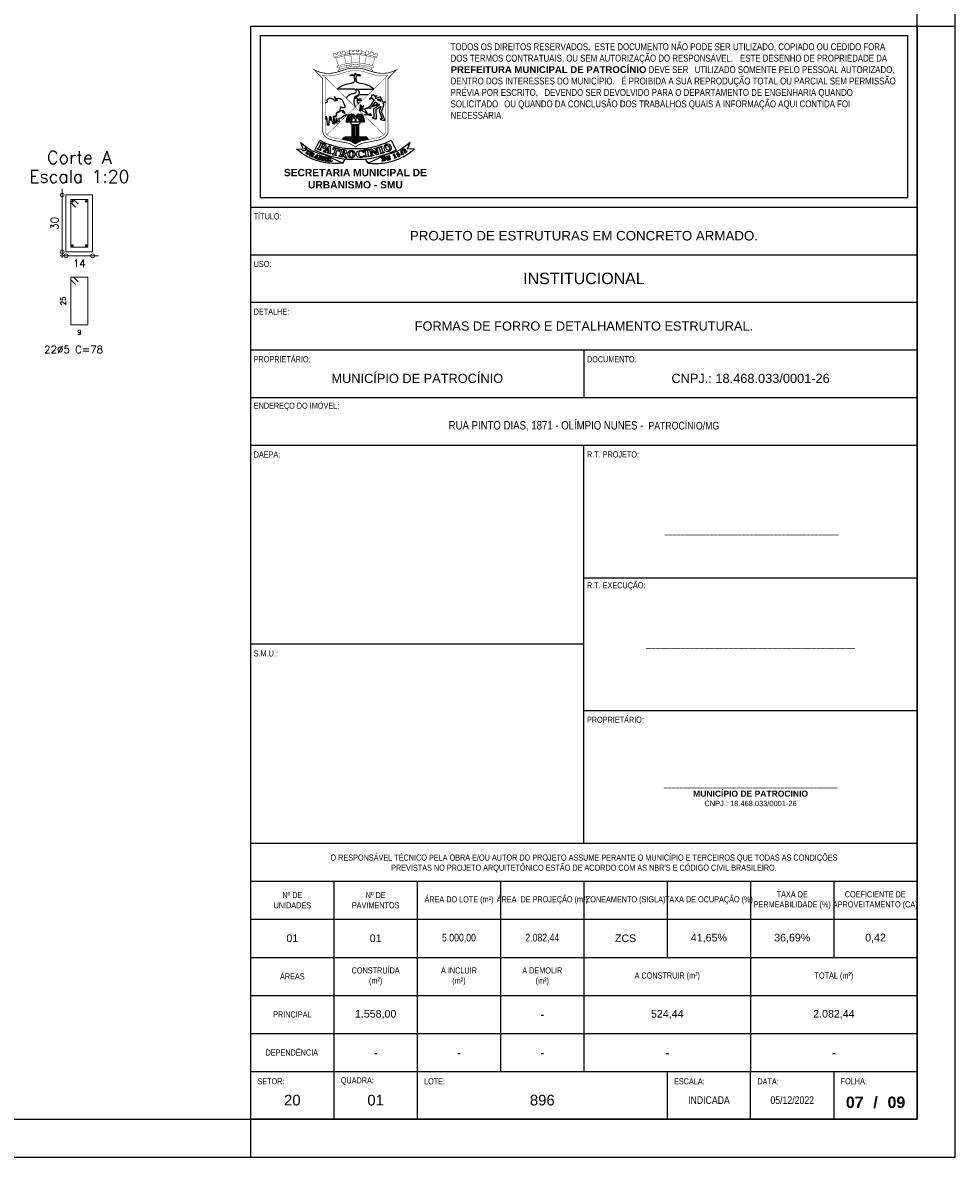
# Model space of a CAD drawing. Header units: millimetres. Extents: x -80 to 444, y 0 to 170.
# Tile 79 of 133: x 240 to 264, y 0 to 30. Entities that reach past the tile are written whole.
import ezdxf
from ezdxf.enums import TextEntityAlignment as Align

# ---------------------------------------------------------------- set-up
doc = ezdxf.new("R2010")
doc.units = ezdxf.units.MM
for name, color, linetype, lineweight in [('ARM_DENTRO_VIGA', 4, 'Continuous', 15), ('ARM_ESTRIBOS', 3, 'Continuous', 0), ('SEC_CONTORNOS', 2, 'Continuous', 9), ('SEC_DIM_VIGA', 3, 'Continuous', 0), ('TEXTO_REF_NOME', 3, 'Continuous', 0)]:
    doc.layers.add(name, color=color, linetype=linetype, lineweight=lineweight)
doc.styles.add('CYPETXT', font='romans', dxfattribs={"height": 0.2})
doc.styles.add('FORMATO', font='technic_.ttf')
doc.styles.add('R060E100', font='technic_.ttf', dxfattribs={"height": 16})
doc.styles.get("Standard").update_dxf_attribs({"font": 'arial.ttf'})

msp = doc.modelspace()

# ---------------------------------------------------------------- linework, layer by layer
at = {"color": 1}
for p, q in [((263.1, 29.7), (264.1, 29.7)), ((245.6, 0), (245.6, 1))]:
    msp.add_line(p, q, dxfattribs=at)
at = {"color": 6}
for p, q in [((254.35, 21.2), (254.35, 19.95)), ((254.35, 8.25), (254.35, 18.7)), ((254.35, 13.475), (245.6, 13.475)), ((258.725, 1), (258.725, 2.25))]:
    msp.add_line(p, q, dxfattribs=at)
at = {"color": 2}
for points in [[(180, 59.4), (180, 0), (264.1, 0), (264.1, 59.4)], [(245.85, 25.2), (262.85, 25.2), (262.85, 29.45), (245.85, 29.45)]]:
    msp.add_lwpolyline(points, close=True, dxfattribs=at)
at = {"color": 6}
for points in [[(182.5, 58.4), (182.5, 1), (263.1, 1), (263.1, 58.4)], [(245.6, 1), (245.6, 29.7), (263.1, 29.7), (263.1, 1)]]:
    msp.add_lwpolyline(points, close=True, dxfattribs=at)
at = {"color": 1, "const_width": 0.00979}
for points in [[(247.907, 28.6657), (247.8367, 28.8638), (247.7924, 28.8848), (247.7641, 28.9712, -0.0101119), (247.8249, 28.9926), (247.8381, 28.9495), (247.8811, 28.9628), (247.8681, 29.0061, -0.0135349), (247.9514, 29.0285), (247.9633, 28.9833), (248.012, 28.9951), (247.9998, 29.0394, -0.0105173), (248.0657, 29.0516), (248.0766, 29.0173), (248.0931, 28.9647), (248.0579, 28.9226), (248.1071, 28.7142)], [(248.9076, 28.8848, 0.0825429), (248.35, 28.9892, 0.0825429), (247.7924, 28.8848)], [(248.8633, 28.8638, 0.0722397), (248.35, 28.9565, 0.0722397), (247.8367, 28.8638)], [(248.19, 29.0257, 0.0704916), (248.0784, 29.0115)], [(248.2492, 28.734), (248.2309, 28.9484), (248.1898, 28.9785), (248.1902, 29.067, -0.0118928), (248.2658, 29.0715), (248.2654, 29.0233), (248.3123, 29.0238), (248.3123, 29.0725, -0.005908), (248.35, 29.0724, -0.005908), (248.3877, 29.0725), (248.3877, 29.0238), (248.4346, 29.0233), (248.4342, 29.0715, -0.0118928), (248.5098, 29.067), (248.5102, 28.9785), (248.4691, 28.9484), (248.4508, 28.734)], [(248.6216, 29.0115, 0.0704916), (248.51, 29.0257)], [(248.793, 28.6657), (248.8633, 28.8638), (248.9076, 28.8848), (248.9359, 28.9712, 0.0101119), (248.8751, 28.9926), (248.8619, 28.9495), (248.8189, 28.9628), (248.8319, 29.0061, 0.0135349), (248.7486, 29.0285), (248.7367, 28.9833), (248.688, 28.9951), (248.7002, 29.0394, 0.0105173), (248.6343, 29.0516), (248.6234, 29.0173), (248.6069, 28.9647), (248.6421, 28.9226), (248.5929, 28.7142)], [(248.7658, 28.5128, 0.565968), (248.7961, 28.5397, 0.2738554), (248.7781, 28.5602, 0.0818369), (248.35, 28.6468, 0.0818369), (247.9219, 28.5602, 0.2738554), (247.9039, 28.5397, 0.565968), (247.9342, 28.5128)]]:
    msp.add_lwpolyline(points, format="xyb", dxfattribs=at)
at = {"color": 1}
for points, const_width in [([(248.0843, 28.5604, -0.0171122), (247.8431, 28.4873, -0.0594928), (247.6765, 28.4637, -0.0110952), (247.5833, 28.4637, -0.0879771), (247.3832, 28.5038), (247.2698, 28.5546), (247.4927, 28.3273), (247.4927, 26.9445, 0.0798337), (247.5025, 26.8898, 0.1642576), (247.5923, 26.7745, 0.0972303), (247.755, 26.7076), (248.1479, 26.6297, -0.0949465), (248.2532, 26.5885), (248.35, 26.5276), (248.4468, 26.5885, -0.0949465), (248.5521, 26.6297), (248.945, 26.7076, 0.0972303), (249.1077, 26.7745, 0.1642576), (249.1975, 26.8898, 0.0798337), (249.2073, 26.9445), (249.2073, 28.3273), (249.4302, 28.5546), (249.3168, 28.5038, -0.0879771), (249.1167, 28.4637, -0.0110952), (249.0235, 28.4637, -0.0594928), (248.8569, 28.4873, -0.0171122), (248.6157, 28.5604, 0.0972383), (248.35, 28.5964, 0.0972383)], 0.0196), ([(247.8839, 28.6572, 0.2738554), (247.8658, 28.6366, 0.565968), (247.8961, 28.6098, -0.0759365), (248.35, 28.693, -0.0759365), (248.8039, 28.6098, 0.565968), (248.8342, 28.6366, 0.2738554), (248.8161, 28.6572, 0.0709109), (248.35, 28.7406, 0.0709109)], 0.00979), ([(248.1052, 28.4993, -0.0171122), (247.8597, 28.4249, -0.0594928), (247.6779, 28.3991, -0.0110952), (247.5818, 28.3991, -0.1039794), (247.4871, 28.4162), (247.5573, 28.3537), (247.5573, 26.9451, 0.0787036), (247.5635, 26.9111, 0.1642576), (247.6279, 26.8284, 0.0972303), (247.7676, 26.771), (248.1601, 26.6931, -0.0946451), (248.2876, 26.6432), (248.35, 26.6039), (248.4124, 26.6432, -0.0946451), (248.5399, 26.6931), (248.9324, 26.771, 0.0972303), (249.0721, 26.8284, 0.1642576), (249.1365, 26.9111, 0.0787036), (249.1427, 26.9451), (249.1427, 28.3537), (249.2129, 28.4162, -0.1039794), (249.1182, 28.3991, -0.0110952), (249.0221, 28.3991, -0.0594928), (248.8403, 28.4249, -0.0171122), (248.5948, 28.4993, 0.084475), (248.3516, 28.5351, 0.085264)], 0.00979)]:
    msp.add_lwpolyline(points, format="xyb", close=True, dxfattribs=dict(at, const_width=const_width))
at = {"color": 1, "const_width": 0.00979}
for points in [[(247.9418, 28.5676), (247.9235, 28.619)], [(248.1296, 28.6205), (248.1183, 28.6683)], [(248.2571, 28.6402), (248.2531, 28.687)], [(248.4429, 28.6402), (248.4469, 28.687)], [(248.5704, 28.6205), (248.5817, 28.6683)], [(248.7582, 28.5676), (248.7765, 28.619)], [(247.5573, 28.3537), (248.35, 27.575), (247.6003, 26.8513)], [(249.0997, 26.8513), (248.35, 27.575), (249.1427, 28.3537)]]:
    msp.add_lwpolyline(points, dxfattribs=at)
at = {"color": 1}
for points in [[(248.3285, 28.335), (248.3298, 28.352, 0.1753675), (248.3255, 28.3716, -0.1525632), (248.3208, 28.4008), (248.248, 28.3962), (248.2483, 28.4064), (248.2466, 28.4072), (248.2413, 28.4061, -0.0109776), (248.2303, 28.4041, -0.2264449), (248.2245, 28.4058), (248.23, 28.4071), (248.2141, 28.4092, -0.8279357), (248.2139, 28.4132), (248.2239, 28.4166, -0.1271777), (248.2466, 28.4182), (248.248, 28.4233), (248.3379, 28.4254), (248.3387, 28.4484, -0.3094406), (248.35, 28.4638)], [(248.3715, 28.335), (248.3702, 28.352, -0.1753675), (248.3745, 28.3716, 0.1525632), (248.3792, 28.4008), (248.452, 28.3962), (248.4517, 28.4064), (248.4534, 28.4072), (248.4587, 28.4061, 0.0109776), (248.4697, 28.4041, 0.2264449), (248.4755, 28.4058), (248.47, 28.4071), (248.4859, 28.4092, 0.8279357), (248.4861, 28.4132), (248.4761, 28.4166, 0.1271777), (248.4534, 28.4182), (248.452, 28.4233), (248.3621, 28.4254), (248.3613, 28.4484, 0.3094406), (248.35, 28.4638)], [(248.3309, 28.0463), (247.8698, 28.0468), (247.91, 28.0804, -0.0792331), (248.021, 28.1465, -0.0836903), (248.2676, 28.1997), (248.2676, 28.2215), (248.3084, 28.2215), (248.3084, 28.2364), (248.323, 28.2364)], [(248.1124, 27.8085), (248.1282, 27.8354, -0.1501679), (248.2023, 27.903, -0.0699618), (248.2986, 27.9331, 0.0780417), (248.3587, 27.953, 0.3306951), (248.375, 27.986, 0.2292163), (248.3309, 28.0463)], [(248.35, 27.575), (248.3273, 27.6587, -0.1189674), (248.3235, 27.7915, -0.1256689), (248.3554, 27.8562, -0.1330422), (248.3947, 27.8829, 0.2139135), (248.4566, 27.9411, 0.2204676), (248.4551, 27.9774, 0.2068478), (248.3715, 28.0463)], [(248.3715, 28.0463), (248.8302, 28.0468), (248.79, 28.0804, 0.0792331), (248.679, 28.1465, 0.0836903), (248.4324, 28.1997), (248.4324, 28.2215), (248.3916, 28.2215), (248.3916, 28.2364), (248.377, 28.2364)], [(247.5573, 27.6987), (247.584, 27.6994), (247.6141, 27.7029, 0.3498893), (247.6169, 27.7057, 0.1508016), (247.6123, 27.7298, -0.2455834), (247.612, 27.7652, -0.0958284), (247.6349, 27.7944, -0.3272035), (247.7338, 27.8026, 0.0101999), (247.7553, 27.79, -0.0739811), (247.7859, 27.7665, -0.071794), (247.8019, 27.7441), (247.8331, 27.7513), (247.8599, 27.7555, -0.1166307), (247.8842, 27.7537), (247.8599, 27.7628, -0.1539762), (247.8319, 27.7848), (247.8163, 27.8069, -0.1279971), (247.8003, 27.8499), (247.8091, 27.8365, 0.0776904), (247.8198, 27.8248, 0.0761057), (247.8532, 27.8054, 0.1372627), (247.8697, 27.8038, -0.0872321), (247.9287, 27.8037, -0.1312138), (247.9828, 27.7785, -0.1542554), (248.0308, 27.7033, 0.0252133), (248.0422, 27.6679, 0.0510708), (248.0637, 27.625, -0.0259558), (248.0682, 27.6171, 0.0209291), (248.0729, 27.6086, -0.2164991), (248.0756, 27.5865, -0.1211261), (248.0602, 27.5612, -0.3471051), (248.0433, 27.5593, 0.2647657), (248.0395, 27.5594, -0.1335941), (248.0141, 27.5538, -0.1548185), (247.9906, 27.5626, 0.0061902), (247.9615, 27.5848), (247.95, 27.5428), (247.9442, 27.5028, -0.0946831), (247.9321, 27.4675, -0.2588371), (247.9066, 27.4521, 0.3103352), (247.853, 27.4121, 0.068396), (247.8447, 27.3698, -0.2503229), (247.8234, 27.3348), (247.7683, 27.3311), (247.7816, 27.1621), (247.8061, 27.1289), (247.7566, 27.1317), (247.7581, 27.1584), (247.7046, 27.3228), (247.6694, 27.3228), (247.6429, 27.1261), (247.6607, 27.0995), (247.6119, 27.0995), (247.6174, 27.1291), (247.5977, 27.3235), (247.5573, 27.3235)], [(249.076, 27.6971), (249.0117, 27.8418), (248.8915, 27.7997, -0.6036909), (248.8858, 27.805, 0.3225458), (248.869, 27.8496), (248.9182, 27.8711), (248.8518, 27.8629), (248.8298, 27.893, 0.350927), (248.8225, 27.895), (248.7754, 27.8801, 0.371909), (248.7705, 27.8721, 0.0634966), (248.7808, 27.8369), (248.7242, 27.7827), (248.7857, 27.8081, -0.3927287), (248.7892, 27.8067, 0.2449148), (248.8439, 27.7672, -0.4927638), (248.8459, 27.7637), (248.7292, 27.5934), (248.7105, 27.5883), (248.6933, 27.5637)], [(248.4612, 27.4875), (248.4671, 27.5157, -0.0139651), (248.4791, 27.5661, 0.1321923), (248.4791, 27.6323, -0.8419479), (248.4881, 27.6364, -0.2175372), (248.4975, 27.5839, 0.0252836), (248.4847, 27.5212), (248.5008, 27.5362, 0.1023303), (248.5553, 27.6129, -0.9921758), (248.5641, 27.609, -0.1084767), (248.4862, 27.4986, 0.3156258), (248.4836, 27.4868)], [(248.5723, 27.5215, 0.5580831), (248.5167, 27.4845)], [(248.5167, 27.4845), (248.6543, 27.4203), (248.6352, 27.4598, 0.1393815), (248.588, 27.513)], [(248.7141, 27.3799, 0.0548405), (248.7729, 27.3685, -0.8390859), (248.7737, 27.3601, -0.2090551), (248.6939, 27.3717, 0.1994227), (248.6815, 27.3737, -0.1161258), (248.5982, 27.3737, -0.8809874), (248.5993, 27.3837), (248.6379, 27.3824, 0.0569376), (248.6653, 27.3846), (248.6372, 27.3994, -0.2703294), (248.6263, 27.4168)], [(248.7659, 27.575), (248.7491, 27.5538, -0.201937), (248.7389, 27.5483, 0.3341121), (248.7351, 27.5448, -0.7273895), (248.7226, 27.5432, 0.1045476), (248.7208, 27.5455, 0.3699832), (248.718, 27.5455, -0.6686331), (248.7101, 27.5495, 0.5231921), (248.7049, 27.5537)], [(249.0166, 27.5875), (248.89, 27.503), (248.8969, 27.2751, -0.544415), (248.8755, 27.2603), (248.8252, 27.2716, -0.2092755), (248.7953, 27.2935, -0.5227515), (248.8054, 27.3149, -0.2023617), (248.8312, 27.3089, 0.2295594), (248.8426, 27.3068, 0.3934708), (248.8449, 27.3106), (248.8334, 27.5079, -0.2047689), (248.8484, 27.5495), (248.9826, 27.6351, 0.6252674), (248.9821, 27.6399, -0.0871836), (248.9707, 27.6464)], [(249.0166, 27.5875), (248.9765, 27.4598, 0.2192635), (248.9781, 27.4471), (249.0526, 27.277, -0.2927298), (249.0514, 27.27, -0.3674289), (249.045, 27.2691, 0.1514547), (249.0193, 27.276, 0.2643945), (249.0049, 27.2671, 0.4364817), (249.0096, 27.253, 0.0114314), (249.0447, 27.2381, 0.1512931), (249.1179, 27.2324, 0.4169046), (249.1214, 27.2379)], [(249.1214, 27.2379), (249.0322, 27.452), (249.0952, 27.6247, 0.2962344), (249.0814, 27.685)], [(247.5573, 27.275), (247.5704, 27.2654, 0.059047), (247.5947, 27.2561)], [(247.6686, 27.2434, 0.0487975), (247.7197, 27.2447)], [(248.1564, 27.2906), (248.1547, 27.2784, 0.0128134), (248.1439, 27.1828)], [(248.5436, 27.2906), (248.5453, 27.2784, -0.0128134), (248.5561, 27.1828)], [(248.6839, 27.3912), (248.699, 27.3896, 0.0977281), (248.7119, 27.3907, 0.0423412), (248.7366, 27.4002, -0.1562378), (248.7526, 27.4025, -0.7348742), (248.7538, 27.3942, -0.0724375), (248.7149, 27.3824, 0.6281294), (248.7141, 27.3799)], [(248.0192, 26.1043), (247.9626, 26.0994, -0.0719824), (247.5188, 26.1242, -0.0372181), (247.2585, 26.1975, -0.0570973), (246.9912, 26.3308, -0.0327185), (246.8048, 26.4702), (246.9803, 26.4788), (246.9166, 26.644), (246.9888, 26.5829, 0.0511682), (247.1855, 26.4482, 0.0859639), (247.5396, 26.3283)], [(248.0136, 26.7222, -0.3730721), (248.0941, 26.7919), (248.6059, 26.7919)], [(248.0382, 26.7173), (248.0593, 26.7605, 1.0483596), (248.0505, 26.7643), (248.0258, 26.7197)], [(248.0696, 26.711), (248.0906, 26.761, 1.0483596), (248.0815, 26.7643), (248.0572, 26.7135)], [(248.1002, 26.705), (248.1236, 26.761, 1.0483596), (248.1146, 26.7643), (248.0875, 26.7075)], [(248.136, 26.6979), (248.1548, 26.7618, 1.0483596), (248.1454, 26.7641), (248.1232, 26.7004)], [(248.1712, 26.6908), (248.1869, 26.7622, 1.0483596), (248.1774, 26.7638), (248.1582, 26.6935)], [(248.2052, 26.6817), (248.2193, 26.7626, 1.0483596), (248.2098, 26.7638), (248.1921, 26.6856)], [(248.2378, 26.6694), (248.2501, 26.7629, 1.0483596), (248.2405, 26.7637), (248.2243, 26.6749)], [(248.2766, 26.6499), (248.2841, 26.7632, 1.0483596), (248.2745, 26.7633), (248.2622, 26.6578)], [(248.308, 26.6304), (248.3168, 26.7632, 1.0483596), (248.3071, 26.7633), (248.2928, 26.6399)], [(248.3322, 26.6151), (248.3398, 26.7631, -0.1636471), (248.3425, 26.7667, -0.1532159), (248.346, 26.7678), (248.354, 26.7678)], [(248.3678, 26.6151), (248.3602, 26.7631, 0.1636471), (248.3575, 26.7667, 0.1532159), (248.354, 26.7678)], [(248.392, 26.6304), (248.3832, 26.7632, -1.0483596), (248.3929, 26.7633), (248.4072, 26.6399)], [(248.4234, 26.6499), (248.4159, 26.7632, -1.0483596), (248.4255, 26.7633), (248.4378, 26.6578)], [(248.4622, 26.6694), (248.4499, 26.7629, -1.0483596), (248.4595, 26.7637), (248.4757, 26.6749)], [(248.4948, 26.6817), (248.4807, 26.7626, -1.0483596), (248.4902, 26.7638), (248.5079, 26.6856)], [(248.5288, 26.6908), (248.5131, 26.7622, -1.0483596), (248.5226, 26.7638), (248.5418, 26.6935)], [(248.564, 26.6979), (248.5452, 26.7618, -1.0483596), (248.5546, 26.7641), (248.5768, 26.7004)], [(248.5998, 26.705), (248.5764, 26.761, -1.0483596), (248.5854, 26.7643), (248.6125, 26.7075)], [(248.6864, 26.7222, 0.3730721), (248.6059, 26.7919)], [(248.6304, 26.711), (248.6094, 26.761, -1.0483596), (248.6185, 26.7643), (248.6428, 26.7135)], [(248.6618, 26.7173), (248.6407, 26.7605, -1.0483596), (248.6495, 26.7643), (248.6742, 26.7197)], [(248.6808, 26.1043), (248.7374, 26.0994, 0.0719824), (249.1812, 26.1242, 0.0372181), (249.4415, 26.1975, 0.0570973), (249.7088, 26.3308, 0.0327185), (249.8952, 26.4702), (249.7197, 26.4788), (249.7834, 26.644), (249.7112, 26.5829, -0.0511682), (249.5145, 26.4482, -0.0859639), (249.1604, 26.3283)], [(248.485, 26.4352), (248.5316, 26.4344), (248.5488, 26.4338, -0.2702252), (248.56, 26.4194), (248.5627, 26.3793, -0.8026886), (248.5588, 26.3781, 0.0740355), (248.5356, 26.4087, 0.2045789), (248.4729, 26.4179, 0.0810479), (248.4458, 26.3976, 0.1192834), (248.4301, 26.3643, 0.1931852), (248.4499, 26.3034, 0.2314151), (248.4959, 26.2784, 0.0219803), (248.522, 26.2794, 0.1996064), (248.5716, 26.3049, -0.7686045), (248.584, 26.2991)]]:
    msp.add_lwpolyline(points, format="xyb", dxfattribs=at)
for points in [[(248.4559, 27.6791), (248.4073, 27.6791), (248.4073, 27.8008), (248.3406, 27.8008), (248.4564, 27.9061), (248.6882, 27.9072)], [(249.1427, 27.7203), (249.076, 27.6971)], [(249.1427, 27.7063), (249.0814, 27.685)], [(248.4612, 27.4875), (248.4836, 27.4868)], [(248.6933, 27.5637), (248.5723, 27.5215)], [(248.7049, 27.5537), (248.588, 27.513)], [(248.6263, 27.4168), (248.6839, 27.3912)], [(248.9707, 27.6464), (248.7659, 27.575)], [(248.9497, 27.6531), (248.8682, 27.7011), (248.7848, 27.5956)], [(248.9497, 27.6531), (248.7848, 27.5956)], [(247.5947, 27.2561), (247.5888, 27.3138), (247.5573, 27.3138)], [(247.7197, 27.2447), (247.6975, 27.313), (247.678, 27.313), (247.6686, 27.2434)], [(248.115, 27.1823), (248.1244, 27.2761)], [(248.115, 27.1823), (248.1439, 27.1828)], [(248.1735, 27.1823), (248.1965, 27.1823)], [(248.4663, 27.1756), (248.2337, 27.1756), (248.2216, 27.156), (248.2653, 27.1199), (248.4347, 27.1199)], [(248.2287, 27.1823), (248.2449, 27.1823)], [(248.3401, 27.2459), (248.3401, 27.1756)], [(248.3599, 27.2459), (248.3599, 27.1756)], [(248.4347, 27.1199), (248.4784, 27.156), (248.4663, 27.1756)], [(248.4713, 27.1823), (248.4551, 27.1823)], [(248.5265, 27.1823), (248.5035, 27.1823)], [(248.585, 27.1823), (248.5561, 27.1828)], [(248.585, 27.1823), (248.5756, 27.2761)], [(248.2653, 26.7919), (248.2653, 27.1081), (248.2696, 27.1081), (248.2696, 26.7919)], [(248.2827, 26.7919), (248.2827, 27.1081), (248.3107, 27.1081), (248.3107, 26.7919)], [(248.3306, 26.7919), (248.3306, 27.1081), (248.3694, 27.1081)], [(248.3694, 27.1081), (248.3694, 26.7919)], [(248.4173, 26.7919), (248.4173, 27.1081), (248.3893, 27.1081), (248.3893, 26.7919)], [(248.4347, 26.7919), (248.4347, 27.1081), (248.4304, 27.1081), (248.4304, 26.7919)], [(247.4576, 26.3666), (248.0192, 26.1043), (248.0842, 26.2039)], [(249.2424, 26.3666), (248.6808, 26.1043), (248.6158, 26.2039)]]:
    msp.add_lwpolyline(points, dxfattribs=at)
for points in [[(248.4365, 27.7903), (248.4943, 27.7903), (248.4943, 27.7378), (248.4365, 27.7378)], [(248.9318, 27.7653), (248.9868, 27.788), (249.0136, 27.7262)], [(247.6102, 26.3781), (247.7125, 26.3441), (247.7125, 26.3571), (247.6918, 26.3683), (247.6918, 26.5415), (247.6608, 26.5566), (247.5308, 26.4234), (247.5086, 26.4235), (247.5001, 26.4131), (247.5785, 26.3863), (247.579, 26.4004), (247.5603, 26.4111), (247.5858, 26.4408), (247.6435, 26.4232), (247.6435, 26.3854), (247.6157, 26.3881)], [(247.7427, 26.3347), (247.8576, 26.3012), (247.8576, 26.3146), (247.8298, 26.327), (247.8768, 26.4619), (247.9144, 26.4487), (247.9164, 26.4101), (247.9318, 26.4113), (247.9415, 26.4688), (247.7753, 26.5184), (247.7482, 26.4631), (247.763, 26.4604), (247.7858, 26.4888), (247.8256, 26.4767), (247.7782, 26.3437), (247.7464, 26.3459)], [(248.9448, 26.5133), (249.044, 26.5509), (249.0491, 26.5398), (249.0259, 26.5262), (249.0784, 26.3868), (249.1048, 26.3911), (249.1099, 26.3809), (249.0058, 26.3452), (249.0041, 26.3545), (249.0287, 26.3701), (248.9755, 26.5075), (248.9475, 26.5039)], [(247.3582, 26.2236), (247.3593, 26.3151), (247.3413, 26.3234), (247.2729, 26.2576), (247.2596, 26.2582), (247.2553, 26.2539), (247.2986, 26.2349), (247.2985, 26.2418), (247.2898, 26.2499), (247.3013, 26.2642), (247.3308, 26.2529), (247.3308, 26.2353), (247.3179, 26.2366), (247.3122, 26.231), (247.365, 26.2109), (247.3648, 26.2184)], [(247.3105, 26.2731), (247.3308, 26.2649), (247.334, 26.2975)], [(247.5815, 26.1603), (247.6367, 26.1503), (247.636, 26.1567), (247.6221, 26.1635), (247.6371, 26.2386), (247.6522, 26.2396), (247.6511, 26.2467), (247.5994, 26.2541), (247.5949, 26.2485), (247.6095, 26.2429), (247.5949, 26.1683), (247.5855, 26.1672)], [(247.6022, 26.4578), (247.6441, 26.4447), (247.6457, 26.5056)], [(248.5798, 26.4462), (248.6854, 26.4711), (248.6835, 26.4893), (248.5795, 26.457)], [(248.5795, 26.438), (248.6856, 26.4556), (248.6885, 26.4437), (248.6631, 26.435), (248.687, 26.288), (248.7137, 26.287), (248.7168, 26.276), (248.6076, 26.2614), (248.6078, 26.2709), (248.635, 26.2814), (248.61, 26.4266), (248.5818, 26.4285)], [(248.7505, 26.2811), (248.7496, 26.2915), (248.7704, 26.3018), (248.7315, 26.4451), (248.7005, 26.4447), (248.6975, 26.4573), (248.7758, 26.4762), (248.9143, 26.3777), (248.8846, 26.4838), (248.8461, 26.4803), (248.8448, 26.4909), (248.9288, 26.5132), (248.934, 26.5037), (248.9103, 26.4907), (248.9557, 26.3313), (248.9139, 26.3194), (248.7618, 26.4287), (248.7975, 26.3115), (248.8302, 26.3103), (248.8347, 26.3014)], [(249.5604, 26.3481), (249.5527, 26.3935), (249.5766, 26.3586)]]:
    msp.add_lwpolyline(points, close=True, dxfattribs=at)
for points in [[(247.7857, 27.2619), (247.7825, 27.3221), (247.8089, 27.3233, 0.0803253), (247.8337, 27.3285, 0.158746), (247.8421, 27.3353, 0.0286502), (247.8508, 27.3504, 0.1043628), (247.856, 27.3706, -0.0317452), (247.8581, 27.39, -0.0349798), (247.8619, 27.4056, -0.0801612), (247.8693, 27.42, -0.0260052), (247.8778, 27.4304, -0.2284675), (247.9076, 27.4425, 0.3261756), (247.9436, 27.4654, -0.3232693), (247.9757, 27.4862), (248.0198, 27.4847, -0.2200569), (248.0401, 27.4746, -0.0544939), (248.0639, 27.4368), (248.045, 27.438, -0.0423738), (248.0049, 27.4437), (248.0222, 27.4332, 0.0501225), (248.1063, 27.3928), (248.1, 27.3481), (248.0698, 27.3466, 0.1464232), (248.0272, 27.3316, 0.0097094), (247.967, 27.286, -0.2372095), (247.9118, 27.2747), (247.912, 27.2128), (247.9324, 27.1853), (247.888, 27.1853), (247.8632, 27.275), (247.8474, 27.275), (247.8507, 27.1911), (247.8735, 27.1574), (247.828, 27.1608), (247.8231, 27.1848), (247.804, 27.2688)], [(248.5247, 26.4879, 0.0460718), (248.75, 26.5175, 0.0202553), (249.0197, 26.59), (249.1314, 26.6319), (249.2881, 26.7038), (249.4162, 26.4454), (249.2595, 26.3735), (249.156, 26.3316, -0.0234713), (248.8781, 26.2519, -0.0187625), (248.6527, 26.2069, -0.0281937), (248.35, 26.1971, -0.0281937), (248.0473, 26.2069, -0.0187625), (247.8219, 26.2519, -0.0234713), (247.544, 26.3316), (247.4405, 26.3735), (247.2838, 26.4454), (247.4119, 26.7038), (247.5686, 26.6319), (247.6803, 26.59, 0.0202553), (247.95, 26.5175, 0.0460718), (248.1753, 26.4879, 0.0090336), (248.35, 26.4845, 0.0090336)], [(247.348, 26.4804), (247.4527, 26.438), (247.4527, 26.4474), (247.4291, 26.4651), (247.4948, 26.5998), (247.5165, 26.5894, -0.4308266), (247.5268, 26.5461), (247.516, 26.5325, -0.3301327), (247.4728, 26.5278, 0.8964777), (247.4644, 26.5179, 0.3766207), (247.564, 26.5087, 0.5920911), (247.553, 26.5952), (247.4346, 26.6496, 1.1798119), (247.4296, 26.6311, -0.4071479), (247.4408, 26.6176, -0.0944106), (247.4384, 26.6088), (247.4273, 26.5853), (247.3788, 26.489), (247.3564, 26.4905)], [(247.0354, 26.5044), (247.0824, 26.4655, -0.5432104), (247.0818, 26.4595, -0.0649255), (246.9745, 26.4227, -0.3056592), (246.9634, 26.4273, -0.5414129), (246.9649, 26.4307, 0.1215777), (247.0467, 26.4666), (247.022, 26.4877, -0.4149444), (247.0214, 26.4957, -0.0566407), (247.0308, 26.5044, -0.3284654)], [(247.0609, 26.3692), (247.1084, 26.4296, 0.5286705), (247.1078, 26.4318, -0.2626963), (247.0984, 26.4415, -0.5623733), (247.1026, 26.4458), (247.1611, 26.4086, -0.3141666), (247.178, 26.3681, -0.5019414), (247.097, 26.3313), (247.0466, 26.3638, -0.2587717), (247.0426, 26.3712, -0.6476577), (247.0513, 26.375, 0.1544021)], [(247.0853, 26.3546), (247.1312, 26.4169), (247.1429, 26.4061, -0.2866513), (247.1494, 26.3824, -0.0955745), (247.134, 26.3528, -0.3169183), (247.1024, 26.3436, -0.1218578)], [(247.2229, 26.2657), (247.2421, 26.2891, 0.9223567), (247.2358, 26.2951, 0.0195208), (247.2202, 26.2801, -0.3870576), (247.2163, 26.2799), (247.1867, 26.2973, -0.4861728), (247.1858, 26.3037), (247.1977, 26.3252, -0.4259892), (247.2017, 26.3262, 0.040372), (247.2162, 26.319, -0.4437247), (247.2186, 26.3125, -0.0162145), (247.217, 26.3028), (247.2207, 26.3006), (247.2399, 26.333, 0.9985904), (247.2363, 26.3371), (247.2266, 26.3279), (247.2062, 26.3371), (247.2192, 26.3638), (247.2529, 26.3474, -0.314626), (247.2544, 26.3447), (247.2503, 26.3318, 0.992119), (247.2582, 26.3292), (247.2691, 26.3513), (247.1947, 26.3886, 0.5136072), (247.1881, 26.3851), (247.193, 26.3801, -0.3045319), (247.1943, 26.373), (247.1608, 26.3144, -0.2105703), (247.1558, 26.3107, -0.1334378), (247.1451, 26.3112, 0.6255749), (247.1402, 26.3061), (247.2132, 26.2667, 0.1942123)], [(247.3692, 26.2093), (247.4432, 26.1876, 0.5950341), (247.4737, 26.2182, 0.222158), (247.4549, 26.2393), (247.4628, 26.2404, 0.7977212), (247.4668, 26.2826), (247.4021, 26.3018, 0.7072236), (247.3991, 26.2977), (247.4029, 26.2941, -0.1962732), (247.4059, 26.2876), (247.3844, 26.223, -0.0556629), (247.3813, 26.2162), (247.3718, 26.2159)], [(247.4191, 26.2363), (247.4109, 26.2119, 0.3856886), (247.4124, 26.2086, 0.0962273), (247.4347, 26.2034, 0.519308), (247.447, 26.2195, 0.1375758), (247.4356, 26.2369, 0.4563195)], [(247.4338, 26.283), (247.4249, 26.2522), (247.4329, 26.2505, 0.8577137), (247.4449, 26.2815, 0.1963354)], [(247.4867, 26.188), (247.4739, 26.1864), (247.4701, 26.1815), (247.5229, 26.1693), (247.5214, 26.1761), (247.5112, 26.1817), (247.5187, 26.2093), (247.5295, 26.2067), (247.5376, 26.1793, 0.2169937), (247.5569, 26.1608, 0.0009399), (247.5722, 26.1554, 0.2723686), (247.5766, 26.1563, 0.5049076), (247.5761, 26.1609, -0.2220291), (247.5655, 26.1766, 0.0932971), (247.5539, 26.2092, -0.4179832), (247.5546, 26.2115), (247.5654, 26.2138, 0.6929144), (247.5723, 26.2577), (247.4985, 26.277, 0.8808916), (247.4951, 26.2687, -0.0492997), (247.5019, 26.264, -0.4119083), (247.5023, 26.2591)], [(247.5203, 26.2197), (247.5302, 26.2608), (247.5377, 26.2573, -0.3062738), (247.5489, 26.2391, -0.1976902), (247.5402, 26.2204, -0.2317516), (247.5301, 26.2173, -0.0335457)], [(247.6574, 26.2386), (247.6612, 26.2445), (247.7098, 26.2399), (247.7145, 26.2318), (247.6985, 26.23), (247.6886, 26.1557), (247.7258, 26.1531), (247.7346, 26.1685, -0.896771), (247.7422, 26.1652), (247.7351, 26.1416, -0.2500265), (247.7314, 26.138), (247.6452, 26.1466, -0.7334021), (247.6436, 26.1545), (247.6552, 26.1563, 0.334965), (247.6597, 26.1609, 0.0025457), (247.6684, 26.2333)], [(247.9136, 26.291), (248.0167, 26.2717), (248.0173, 26.2829), (247.9945, 26.2907), (248.0054, 26.3458), (248.0152, 26.3461), (248.0516, 26.2731, 0.1746303), (248.0605, 26.2646, -0.0210108), (248.0826, 26.2537, 0.1108634), (248.1221, 26.2423), (248.1244, 26.2504), (248.1166, 26.2565, -0.0966629), (248.1054, 26.2696, -0.0552111), (248.0747, 26.3414, -0.3481475), (248.078, 26.3497, -0.0545272), (248.1007, 26.3597, 0.3017731), (248.1177, 26.3809, 0.147969), (248.1186, 26.4151, 0.1389218), (248.1027, 26.4352, 0.0689416), (248.0574, 26.4514), (247.9543, 26.4659), (247.9503, 26.4562), (247.9739, 26.4486), (247.9433, 26.2998), (247.9151, 26.2988)], [(248.0242, 26.4398), (248.0073, 26.3594), (248.0293, 26.3586, 0.3700116), (248.06, 26.3833, 0.1151386), (248.0596, 26.4129, 0.2858372)], [(249.041, 26.2499), (249.0563, 26.1735, -0.3955286), (249.0536, 26.1692, 0.0122301), (249.0428, 26.1662, 0.8807358), (249.0439, 26.1598), (249.1197, 26.1707, 0.2937965), (249.1539, 26.203, 0.1994805), (249.1524, 26.2446, 0.3073147), (249.1135, 26.2717), (249.0316, 26.2624, 0.4421056), (249.0244, 26.2524, 0.4784128), (249.0258, 26.2515), (249.0368, 26.252, -0.2636348)], [(249.071, 26.2566), (249.0863, 26.177), (249.1026, 26.1803, 0.3447034), (249.122, 26.2108, 0.2174796), (249.1127, 26.2429, 0.2724135), (249.08, 26.2584, 0.0505764)], [(249.1844, 26.1791), (249.2753, 26.2012), (249.2747, 26.2295, 0.7656565), (249.2655, 26.2318), (249.2649, 26.2124), (249.2221, 26.2021), (249.2125, 26.2344), (249.2327, 26.2404), (249.2419, 26.2287), (249.2487, 26.2306), (249.239, 26.2669), (249.2327, 26.2653), (249.2327, 26.2498), (249.2098, 26.2433), (249.2006, 26.2757), (249.2417, 26.2859), (249.2495, 26.2721, 0.9926017), (249.2565, 26.276, -0.0815327), (249.2482, 26.2994), (249.1585, 26.2794, 0.8302167), (249.1588, 26.2696), (249.1712, 26.2708), (249.1909, 26.1947), (249.1829, 26.1873, 0.5458928)], [(249.38, 26.2339), (249.4303, 26.2535, 1.091405), (249.4266, 26.2609, -0.1182519), (249.4145, 26.257, -0.3706715), (249.4104, 26.26), (249.3743, 26.3405, 0.5206973), (249.3677, 26.3418), (249.3429, 26.3177, 0.6030092), (249.3455, 26.3086), (249.3604, 26.3151), (249.3871, 26.2537, -0.2473091), (249.3866, 26.2471, -0.2059485), (249.379, 26.2418, 0.9316202)], [(249.4574, 26.3185), (249.4535, 26.3108, 0.3802231), (249.4609, 26.2821, 0.2123795), (249.4979, 26.2757, 0.3361292), (249.525, 26.3095, 0.3651136), (249.4908, 26.3397), (249.4933, 26.3439, 0.5560021), (249.4741, 26.3804, 0.1188674), (249.4553, 26.3791, 0.3823075), (249.4303, 26.3448, 0.3667708)], [(249.4778, 26.3408), (249.4527, 26.35, -0.421403), (249.4494, 26.3586), (249.4512, 26.3617, -0.4929162), (249.4666, 26.3661, -0.3373206)], [(249.4706, 26.3176), (249.498, 26.3105, -0.3393514), (249.5058, 26.3005, -0.3553599), (249.4959, 26.2881, -0.2880388), (249.4776, 26.2947, -0.0741809), (249.4714, 26.3057, -0.1520368)], [(249.5386, 26.4148), (249.5475, 26.3335, 0.5062329), (249.5616, 26.328), (249.5841, 26.3422), (249.5945, 26.329), (249.6143, 26.3445), (249.6043, 26.3573), (249.6145, 26.365), (249.6066, 26.3756), (249.6002, 26.3703, -0.4216062), (249.5951, 26.3713), (249.559, 26.4269, 0.3470052), (249.5518, 26.4296, 0.1245378), (249.5416, 26.4235, 0.2252861)], [(249.7083, 26.4106), (249.6541, 26.3675), (249.644, 26.3767), (249.644, 26.4221, 0.1616122), (249.6378, 26.4409, 0.1135764), (249.6302, 26.4474, 0.3093344), (249.6163, 26.4457, 0.4515744), (249.6163, 26.4322, -0.0316531), (249.623, 26.4254, -0.8705545), (249.6165, 26.4178, -0.0356646), (249.6007, 26.4297, -0.5303758), (249.6056, 26.4707, -0.1299998), (249.6327, 26.4767, -0.3788328), (249.6598, 26.4507, -0.0344989), (249.6602, 26.4251, 0.0064616), (249.6591, 26.4004, 0.6290929), (249.6619, 26.3989), (249.6944, 26.4248)]]:
    msp.add_lwpolyline(points, format="xyb", close=True, dxfattribs=at)
at = {"color": 6}
for points in [[(245.6, 24.95), (263.1, 24.95)], [(245.6, 23.7), (263.1, 23.7)], [(245.6, 22.45), (263.1, 22.45)], [(245.6, 21.2), (263.1, 21.2)], [(245.6, 19.95), (263.1, 19.95)], [(245.6, 18.7), (263.1, 18.7)], [(254.35, 15.2167), (263.1, 15.2167)], [(254.35, 11.7333), (263.1, 11.7333)], [(245.6, 8.25), (263.1, 8.25)], [(245.6, 7.25), (263.1, 7.25)], [(245.6, 2.25), (263.1, 2.25)], [(247.7875, 2.25), (247.7875, 1)], [(249.975, 2.25), (249.975, 1)], [(256.5375, 2.25), (256.5375, 1)], [(260.9125, 2.25), (260.9125, 1)]]:
    msp.add_lwpolyline(points, dxfattribs=at)
at = {"color": 2}
for points in [[(247.7875, 7.25), (247.7875, 2.25)], [(249.975, 7.25), (249.975, 2.25)], [(252.1625, 7.25), (252.1625, 6.7144), (252.1625, 5.4771), (252.1625, 4.446), (252.1625, 2.25)], [(254.35, 7.25), (254.35, 2.25)], [(256.5375, 7.25), (256.5375, 5.25)], [(258.725, 7.25), (258.725, 2.25)], [(260.9125, 7.25), (260.9125, 5.25)], [(245.6, 6.25), (263.1, 6.25)], [(245.6, 5.25), (263.1, 5.25)], [(245.6, 4.25), (263.1, 4.25)], [(245.6, 3.25), (263.1, 3.25)]]:
    msp.add_lwpolyline(points, dxfattribs=at)
at = {"color": 1}
for centre, radius, start, end in [((249.019, 28.2476), 0.696, 172.79315, 180.92214), ((247.681, 28.2476), 0.696, 359.07786, 7.20685), ((248.2462, 27.2638), 0.1224, 32.00351, 174.2381), ((248.2488, 27.2774), 0.0934, 28.81725, 171.87483), ((248.5978, 27.1768), 0.4243, 167.86057, 179.25731), ((248.2739, 27.2494), 0.0924, 52.15946, 169.61878), ((248.4311, 27.2035), 0.2356, 161.18844, 185.14018), ((248.2753, 27.2547), 0.0716, 23.53099, 159.84532), ((248.3716, 27.2042), 0.1446, 155.35207, 188.68733), ((248.2989, 27.2296), 0.0683, 51.95209, 149.23557), ((248.3838, 27.2001), 0.14, 158.55449, 187.30283), ((248.2995, 27.2344), 0.049, 53.57617, 159.77198), ((248.2922, 27.2425), 0.048, 4.08865, 40.71878), ((248.4538, 27.2638), 0.1224, 5.7619, 147.99649), ((248.4247, 27.2547), 0.0716, 20.15468, 156.46901), ((248.4011, 27.2296), 0.0683, 30.76443, 128.04791), ((248.4078, 27.2425), 0.048, 139.28122, 175.91135), ((248.4512, 27.2774), 0.0934, 8.12517, 151.18275), ((248.4261, 27.2494), 0.0924, 10.38122, 127.84054), ((248.4005, 27.2344), 0.049, 20.22802, 126.42383), ((248.3162, 27.2001), 0.14, 352.69717, 21.44551), ((248.3284, 27.2042), 0.1446, 351.31267, 24.64793), ((248.2689, 27.2035), 0.2356, 354.85982, 18.81156), ((248.1022, 27.1768), 0.4243, 0.74269, 12.13943)]:
    msp.add_arc(centre, radius, start, end, dxfattribs=at)
at = {"color": 1, "extrusion": (0, 0, -1)}
for centre, major_axis, ratio, start_param, end_param in [((249.1972, 26.5046), (-0.102, 0.0037), 0.940108, -1.5707963, 4.712389), ((248.2434, 26.3367), (-0.1021, 0), 0.9396743, -1.5707963, 4.712389), ((248.4815, 26.3393), (-0.1123, 0.0041), 0.8537433, 3.5317388, 7.8539816)]:
    msp.add_ellipse(centre, major_axis=major_axis, ratio=ratio, start_param=start_param, end_param=end_param, dxfattribs=at)
at = {"color": 1}
for centre, major_axis in [((249.1972, 26.5046), (0.0387, -0.0694)), ((248.2434, 26.3367), (-0.0049, -0.0793))]:
    msp.add_ellipse(centre, major_axis=major_axis, ratio=0.5239768, dxfattribs=at)
at = {"layer": 'ARM_DENTRO_VIGA'}
for p, q in [((240.8914, 25.1009), (240.9514, 25.1009)), ((240.9214, 25.1309), (240.9214, 25.0709)), ((241.2514, 25.1009), (241.3114, 25.1009)), ((241.2814, 25.1309), (241.2814, 25.0709)), ((240.8914, 23.9409), (240.9514, 23.9409)), ((240.9214, 23.9709), (240.9214, 23.9109)), ((241.2514, 23.9409), (241.3114, 23.9409)), ((241.2814, 23.9709), (241.2814, 23.9109))]:
    msp.add_line(p, q, dxfattribs=at)
for centre in [(240.9214, 25.1009), (241.2814, 25.1009), (240.9214, 23.9409), (241.2814, 23.9409)]:
    msp.add_circle(centre, 0.02, dxfattribs=at)
at = {"layer": 'ARM_ESTRIBOS'}
for points in [[(241.0739, 25.0234), (240.9514, 25.1459), (240.8764, 25.1459), (240.8764, 23.8959), (241.3264, 23.8959), (241.3264, 25.1459), (240.8764, 25.1459), (240.8764, 25.0709), (240.9989, 24.9484)], [(241.0739, 22.9884), (240.9514, 23.1109), (240.8764, 23.1109), (240.8764, 21.8609), (241.3264, 21.8609), (241.3264, 23.1109), (240.8764, 23.1109), (240.8764, 23.0359), (240.9989, 22.9134)]]:
    msp.add_lwpolyline(points, dxfattribs=at)
at = {"layer": 'SEC_CONTORNOS'}
msp.add_lwpolyline([(240.7514, 25.2709), (240.7514, 23.7709), (241.4514, 23.7709), (241.4514, 25.2709), (240.7514, 25.2709)], close=True, dxfattribs=at)
at = {"layer": 'SEC_DIM_VIGA'}
for p, q in [((240.6514, 25.4209), (240.6514, 23.6209)), ((240.6014, 23.6709), (241.6014, 23.6709))]:
    msp.add_line(p, q, dxfattribs=at)
for centre in [(240.6514, 25.2709), (240.6514, 23.7709), (240.7514, 23.6709), (241.4514, 23.6709)]:
    msp.add_circle(centre, 0.05, dxfattribs=at)

# ---------------------------------------------------------------- texts
at = {"color": 2}
for s, insert, char_height, width, attachment_point, style in [('TODOS OS DIREITOS RESERVADOS.  ESTE DOCUMENTO NÃO PODE SER UTILIZADO, COPIADO OU CEDIDO FORA DOS TERMOS CONTRATUAIS, OU SEM AUTORIZAÇÃO DO RESPONSÁVEL. {\\H2.27731x; }ESTE DESENHO DE PROPRIEDADE DA {\\fArial|b1|i0|c0|p34;PREFEITURA MUNICIPAL DE PATROCÍNIO} DEVE SER {\\H1.88966x; }UTILIZADO SOMENTE PELO PESSOAL AUTORIZADO, DENTRO DOS INTERESSES DO MUNICÍPIO. {\\H2.01777x; }É PROIBIDA A SUA REPRODUÇÃO TOTAL OU PARCIAL SEM PERMISSÃO PRÉVIA POR ESCRITO, {\\H1.9673x; }DEVENDO SER DEVOLVIDO PARA O DEPARTAMENTO DE ENGENHARIA QUANDO SOLICITADO {\\H1.74947x; }OU QUANDO DA CONCLUSÃO DOS TRABALHOS QUAIS A INFORMAÇÃO AQUI CONTIDA FOI {\\H1.81799x; }NECESSÁRIA.{\\H2.00465x; }', (250.85, 29.25), 0.18, 11.75, 1, 'FORMATO'), ('{\\fArial|b1|i0|c0|p34;\\H1.2x;SECRETARIA MUNICIPAL DE URBANISMO - SMU}', (248.35, 25.6945), 0.16, 3.846925, 5, 'R060E100'), (' TÍTULO:', (245.6262, 24.6234), 0.16, 17.7475, 7, 'FORMATO'), (' USO:', (245.6262, 23.3734), 0.16, 17.7475, 7, 'FORMATO'), (' DETALHE:', (245.6262, 22.1234), 0.16, 17.7475, 7, 'FORMATO'), (' PROPRIETÁRIO:', (245.6262, 20.8734), 0.16, 8.8475, 7, 'FORMATO'), (' DOCUMENTO:', (254.3762, 20.8734), 0.16, 8.8475, 7, 'FORMATO'), (' ENDEREÇO DO IMÓVEL:', (245.6262, 19.6048), 0.16, 17.7475, 7, 'FORMATO'), (' DAEPA:', (245.6262, 18.3734), 0.16, 6.6225, 7, 'FORMATO'), (' R.T. PROJETO:', (254.3762, 18.3734), 0.16, 11.0725, 7, 'FORMATO'), ('___________________________________________', (258.7512, 16.4333), 0.16, 8.75, 5, 'FORMATO'), (' R.T. EXECUÇÃO:', (254.3762, 14.8901), 0.16, 11.0725, 7, 'FORMATO'), (' S.M.U.:', (245.6262, 13.1484), 0.16, 6.6225, 7, 'FORMATO'), ('___________________________________________', (258.725, 13.475), 0.2, 8.75, 5, 'FORMATO'), (' PROPRIETÁRIO:', (254.3762, 11.4067), 0.16, 11.0725, 7, 'FORMATO'), ('___________________________________________\\P{\\fArial|b1|i0|c0|p34;MUNICÍPIO DE PATROCINIO\\P\\fArial|b0|i0|c0|p34;\\H0.875x;CNPJ.: 18.468.033/0001-26}', (258.725, 9.5562), 0.16, 8.75, 5, 'FORMATO'), ("O RESPONSÁVEL TÉCNICO PELA OBRA E/OU AUTOR DO PROJETO ASSUME PERANTE O MUNICÍPIO E TERCEIROS QUE TODAS AS CONDIÇÕES \\PPREVISTAS NO PROJETO ARQUITETÔNICO ESTÃO DE ACORDO COM AS NBR'S E CÓDIGO CIVIL BRASILEIRO.", (254.35, 7.7146), 0.16, 17.5, 5, 'FORMATO'), ('Nº DE\\PUNIDADES', (246.6937, 6.75), 0.16, 2.1875, 5, 'FORMATO'), ('Nº DE \\PPAVIMENTOS', (248.8812, 6.75), 0.16, 2.1875, 5, 'FORMATO'), ('ÁREA DO LOTE (m²)', (251.0687, 6.75), 0.16, 1.718147, 5, 'FORMATO'), ('ÁREA  DE PROJEÇÃO (m²)', (253.2562, 6.75), 0.16, 2.1875, 5, 'FORMATO'), ('ZONEAMENTO (SIGLA)', (255.4437, 6.75), 0.16, 2.1875, 5, 'FORMATO'), ('TAXA DE OCUPAÇÃO (%)', (257.6312, 6.75), 0.16, 2.1875, 5, 'FORMATO'), ('TAXA DE PERMEABILIDADE (%)', (259.8187, 6.75), 0.16, 2.1875, 5, 'FORMATO'), ('COEFICIENTE DE APROVEITAMENTO (CA)', (261.9974, 6.75), 0.16, 2.169772, 5, 'FORMATO'), ('{\\fArial|b0|i0|c0|p34;01}', (246.6937, 5.75), 0.2, 2.1875, 5, 'FORMATO'), ('{\\fArial|b0|i0|c0|p34;01}', (248.8812, 5.75), 0.2, 2.1875, 5, 'FORMATO'), ('5.000,00', (251.0687, 5.75), 0.2, 2.1875, 5, 'FORMATO'), ('2.082,44', (253.2562, 5.75), 0.2, 2.1875, 5, 'FORMATO'), ('{\\fArial|b0|i0|c0|p34;ZCS}', (255.4437, 5.75), 0.2, 2.1875, 5, 'FORMATO'), ('{\\fArial|b0|i0|c0|p34;41,65%}', (257.6312, 5.75), 0.2, 2.1875, 5, 'FORMATO'), ('{\\fArial|b0|i0|c0|p34;36,69%}', (259.8187, 5.75), 0.2, 2.1875, 5, 'FORMATO'), ('{\\fArial|b0|i0|c0|p34;0,42}', (262.0062, 5.75), 0.2, 2.1875, 5, 'FORMATO'), ('ÁREAS', (246.6937, 4.75), 0.16, 2.1875, 5, 'FORMATO'), ('CONSTRUÍDA \\P(m²)', (248.8812, 4.75), 0.16, 2.1875, 5, 'FORMATO'), ('A INCLUIR \\P(m²)', (251.0687, 4.75), 0.16, 2.1875, 5, 'FORMATO'), ('A DEMOLIR \\P(m²)', (253.2562, 4.75), 0.16, 2.1875, 5, 'FORMATO'), ('A CONSTRUIR (m²)', (256.5375, 4.75), 0.16, 4.375, 5, 'FORMATO'), ('TOTAL (m²)', (260.9125, 4.75), 0.16, 4.375, 5, 'FORMATO'), ('PRINCIPAL', (246.6937, 3.75), 0.16, 2.1875, 5, 'FORMATO'), ('{\\fArial|b0|i0|c0|p34;1.558,00}', (248.8812, 3.75), 0.2, 2.1875, 5, 'FORMATO'), ('{\\fArial|b1|i0|c0|p34;-}', (253.2562, 3.75), 0.2, 2.1875, 5, 'FORMATO'), ('{\\fArial|b0|i0|c0|p34;524,44}', (256.5375, 3.75), 0.2, 2.1875, 5, 'FORMATO'), ('{\\fArial|b0|i0|c0|p34;2.082,44}', (260.9125, 3.75), 0.2, 2.1875, 5, 'FORMATO'), ('DEPENDÊNCIA', (246.6806, 2.75), 0.16, 2.16125, 5, 'FORMATO'), ('{\\fArial|b1|i0|c0|p34;-}', (248.8812, 2.75), 0.2, 2.1875, 5, 'FORMATO'), ('{\\fArial|b1|i0|c0|p34;-}', (251.0687, 2.75), 0.2, 2.1875, 5, 'FORMATO'), ('{\\fArial|b1|i0|c0|p34;-}', (253.2562, 2.75), 0.2, 2.1875, 5, 'FORMATO'), ('{\\fArial|b1|i0|c0|p34;-}', (256.5375, 2.75), 0.2, 4.375, 5, 'FORMATO'), ('{\\fArial|b1|i0|c0|p34;-}', (260.9125, 2.75), 0.2, 4.375, 5, 'FORMATO'), (' SETOR:', (245.725, 1.9948), 0.16, 2.1725, 4, 'FORMATO'), (' QUADRA:', (247.9125, 2), 0.16, 2.1725, 4, 'FORMATO'), (' LOTE:', (250.1, 1.9948), 0.16, 6.5625, 4, 'FORMATO'), (' ESCALA:', (256.6625, 1.9948), 0.16, 2.1725, 4, 'FORMATO'), (' DATA:', (258.85, 1.9919), 0.16, 2.1725, 4, 'FORMATO'), (' FOLHA:', (261.0375, 1.9971), 0.16, 2.1875, 4, 'FORMATO')]:
    msp.add_mtext(s, dxfattribs=dict(at, insert=insert, char_height=char_height, width=width, attachment_point=attachment_point, style=style))
at = {"color": 3, "attachment_point": 5, "style": 'FORMATO'}
for s, insert, char_height, width in [('{\\fArial|b0|i0|c0|p34;PROJETO DE ESTRUTURAS EM CONCRETO ARMADO.}', (254.35, 24.1967), 0.25, 17.5), ('{\\fArial|b0|i0|c0|p34;\\H1.0714x;INSTITUCIONAL}', (254.35, 23.075), 0.28, 17.5), ('{\\fArial|b0|i0|c0|p34;FORMAS DE FORRO E DETALHAMENTO ESTRUTURAL.}', (254.35, 21.825), 0.24, 17.5), ('{\\fArial|b0|i0|c0|p34;MUNICÍPIO DE PATROCÍNIO}', (249.975, 20.45), 0.24, 8.75), ('{\\fArial|b0|i0|c0|p34;CNPJ.: 18.468.033/0001-26}', (258.725, 20.45), 0.24, 8.75), ('{\\H1.1x;RUA PINTO DIAS, 1871 - OLÍMPIO NUNES - \\H0.90909x; PATROCÍNIO/MG}', (254.35, 19.2), 0.2, 17.5), ('{\\fArial|b0|i0|c0|p34;20}', (246.6937, 1.5), 0.28, 2.1875), ('{\\fArial|b0|i0|c0|p34;01}', (248.8812, 1.5), 0.28, 2.1875), ('{\\fArial|b0|i0|c0|p34;896}', (253.2562, 1.5), 0.28, 6.5625), ('INDICADA', (257.6312, 1.5), 0.2, 2.1875), ('05/12/2022', (259.8187, 1.5), 0.2, 2.1875)]:
    msp.add_mtext(s, dxfattribs=dict(at, insert=insert, char_height=char_height, width=width))
at = {"color": 3, "char_height": 0.3, "attachment_point": 5}
for s, insert, width in [('{\\fArial|b1|i0|c0|p34;07}', (261.4594, 1.442), 1.09375), ('{\\fArial|b1|i0|c0|p34;/}', (262.0062, 1.442), 2.1875), ('{\\fArial|b1|i0|c0|p34;09}', (262.5531, 1.442), 1.09375)]:
    msp.add_mtext(s, dxfattribs=dict(at, insert=insert, width=width))
at = {"layer": 'ARM_ESTRIBOS', "style": 'CYPETXT', "width": 0.88337}
msp.add_text('22%%c5 C=78', height=0.2, dxfattribs=at).set_placement((240.1774, 21.1109), (241.7254, 21.1109), align=Align.FIT)
at = {"layer": 'SEC_DIM_VIGA', "style": 'CYPETXT', "width": 0.953514}
for s, height, p, p2 in [('30', 0.2, (240.5514, 24.3529), (240.5514, 24.6889)), ('25', 0.13333, (240.7431, 22.3739), (240.7431, 22.5979))]:
    msp.add_text(s, height=height, rotation=90, dxfattribs=at).set_placement(p, p2, align=Align.FIT)
at = {"layer": 'SEC_DIM_VIGA', "style": 'CYPETXT'}
for s, height, width, p, p2 in [('14', 0.2, 0.928421, (240.9334, 23.3709), (241.2694, 23.3709)), ('9', 0.1333, 1.1025, (241.0454, 21.5942), (241.1574, 21.5942))]:
    msp.add_text(s, height=height, dxfattribs=dict(at, width=width)).set_placement(p, p2, align=Align.FIT)
at = {"layer": 'TEXTO_REF_NOME', "style": 'CYPETXT'}
for s, height, width, p, p2 in [('Corte A', 0.33333, 0.885124, (240.2514, 26.0875), (241.9514, 26.0875)), ('Escala 1:20', 0.333333, 0.879654, (239.7889, 25.5875), (242.4139, 25.5875))]:
    msp.add_text(s, height=height, dxfattribs=dict(at, width=width)).set_placement(p, p2, align=Align.FIT)

doc.saveas('drawing.dxf')
